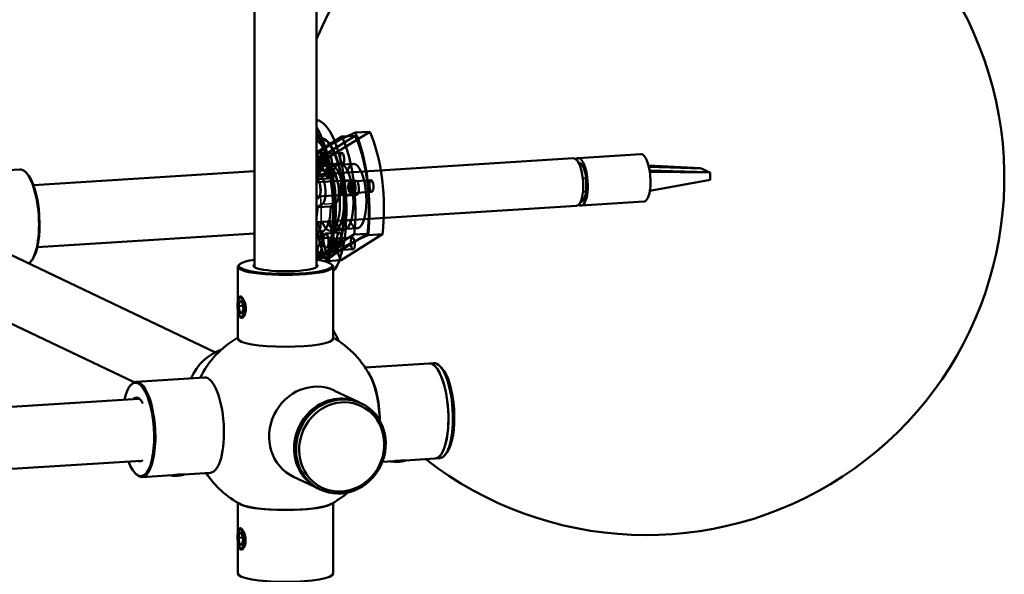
# Model space of a CAD drawing. Header units: millimetres. Extents: x 814 to 3201, y 212 to 4576.
# Tile 26 of 69: x 1930 to 2136, y 1609 to 1725. Entities that reach past the tile are written whole.
import ezdxf

# ---------------------------------------------------------------- set-up
doc = ezdxf.new("R2010")
doc.units = ezdxf.units.MM
doc.header["$LTSCALE"] = 18
doc.layers.add('Widoczne (ISO)', color=7, linetype='Continuous', lineweight=50)
doc.layers.add('Widoczne wąskie (ISO)', color=7, linetype='Continuous', lineweight=35)

msp = doc.modelspace()

# ---------------------------------------------------------------- linework, layer by layer
at = {"layer": 'Widoczne (ISO)'}
for p, q in [((1978.78, 1730.8), (1978.78, 1673.48)), ((1991.78, 1730.8), (1991.78, 1673.48)), ((1999.89, 1700.95), (1991.78, 1695.9)), ((1991.78, 1697.47), (1997.07, 1700.77)), ((1991.78, 1700.33), (1992.39, 1700.37)), ((1994.23, 1696.37), (2002.93, 1701.79)), ((1997.07, 1700.77), (1999.89, 1700.95)), ((2002.93, 1701.79), (1999.89, 1701.6)), ((1991.78, 1697.34), (1992.99, 1697.41)), ((1991.78, 1696.57), (1994.49, 1696.74)), ((1991.78, 1696.22), (1994.23, 1696.37)), ((1991.78, 1692.82), (2045.65, 1696.22)), ((1997.06, 1697.4), (1992.91, 1697.14)), ((1993.45, 1697.06), (1993.18, 1697.33)), ((2046.59, 1696.28), (2059.75, 1697.12)), ((1991.78, 1694.82), (1991.96, 1694.84)), ((1991.78, 1694.33), (1993.18, 1694.42)), ((1997.21, 1694.95), (1992.81, 1694.67)), ((1993.59, 1694.83), (1993.36, 1694.53)), ((1993.84, 1694.95), (1996.66, 1695.13)), ((1999.5, 1695.06), (1994.8, 1694.76)), ((2047.4, 1695), (2046.7, 1695.33)), ((2046.88, 1694.97), (2047.4, 1695)), ((2072.19, 1694.18), (2061.36, 1694.7)), ((2072.19, 1694.18), (2072.57, 1694.01)), ((1929.57, 1693.9), (1916.14, 1693.05)), ((1930.99, 1693.14), (1930.81, 1693.31)), ((1978.78, 1693.5), (1932.44, 1690.57)), ((1992.27, 1692.45), (1991.78, 1692.15)), ((1991.86, 1693.57), (1994.68, 1693.75)), ((1992.44, 1692.5), (1995.26, 1692.68)), ((1995.09, 1692.62), (1994.07, 1692.01)), ((2074.25, 1693.21), (2061.63, 1693.35)), ((2072.57, 1694.01), (2073.87, 1693.39)), ((2073.87, 1693.39), (2074.25, 1693.21)), ((2074.25, 1693.21), (2074.25, 1691.73)), ((1991.78, 1691.87), (1994.07, 1692.01)), ((1991.78, 1691.19), (1999.14, 1691.66)), ((1997.23, 1691.36), (2000.05, 1691.54)), ((2003.2, 1691.64), (1998.95, 1691.37)), ((1999.59, 1691.3), (1999.32, 1691.57)), ((2048.28, 1692.06), (2047.59, 1692.01)), ((2048.28, 1689.23), (2048.28, 1692.06)), ((2074.25, 1691.73), (2061.63, 1689.41)), ((1991.78, 1688.19), (1999.33, 1688.66)), ((1997.42, 1688.36), (2000.23, 1688.54)), ((2003.36, 1689.19), (1999.05, 1688.92)), ((1999.73, 1689.07), (1999.5, 1688.77)), ((2047.62, 1689.19), (2048.28, 1689.23)), ((1991.79, 1687.69), (1991.78, 1687.68)), ((1991.78, 1682.8), (2046.28, 1686.24)), ((1991.97, 1685.96), (1992.99, 1686.57)), ((1991.97, 1685.96), (1994.79, 1686.13)), ((1994.79, 1686.13), (1995.81, 1686.75)), ((2047.4, 1687.12), (2047.15, 1687.1)), ((2047.22, 1686.3), (2060.38, 1687.14)), ((1914, 1682.51), (1970.57, 1655.52)), ((1978.78, 1680.47), (1933.26, 1677.6)), ((1991.78, 1680.83), (1993.06, 1680.91)), ((1999.63, 1680.23), (1991.78, 1675.33)), ((1992.89, 1677.91), (1993.06, 1680.91)), ((1993.68, 1680.47), (1996.5, 1680.65)), ((1994.32, 1675.34), (2002.45, 1680.41)), ((1994.73, 1680.98), (1997.55, 1681.16)), ((2000.35, 1681.59), (1995.66, 1681.29)), ((2005.62, 1680.28), (1996.92, 1674.85)), ((1999.63, 1680.23), (2002.45, 1680.41)), ((2002.58, 1680.08), (2005.62, 1680.28)), ((1991.78, 1679.41), (1995.22, 1679.62)), ((1993.87, 1677.48), (1996.69, 1677.66)), ((1999.28, 1679.61), (1994.85, 1679.33)), ((1995.67, 1679.27), (1995.4, 1679.54)), ((1991.78, 1676.4), (1995.4, 1676.63)), ((1991.78, 1675.86), (1992.06, 1675.88)), ((1999.43, 1677.16), (1995.31, 1676.9)), ((1995.81, 1677.04), (1995.58, 1676.74)), ((1932.14, 1674.87), (1931.99, 1674.67)), ((1975.63, 1673.98), (1975.44, 1673.79)), ((1991.78, 1675.18), (1994.32, 1675.34)), ((1992.44, 1675.33), (1993.97, 1675.42)), ((1996.92, 1674.85), (1993.88, 1674.66)), ((1994.93, 1673.98), (1995.12, 1673.79)), ((1906.54, 1671.67), (1953.55, 1649.23)), ((1975.28, 1673.48), (1975.28, 1666.09)), ((1995.28, 1673.48), (1995.28, 1658.42)), ((1975.42, 1665.23), (1975.67, 1666.34)), ((1975.42, 1665.23), (1976.34, 1665.29)), ((1975.55, 1666.83), (1975.67, 1666.99)), ((1975.67, 1666.34), (1976.18, 1666.1)), ((1976.18, 1666.1), (1976.44, 1664.76)), ((1975.28, 1664.49), (1975.28, 1658.42)), ((1975.67, 1663.88), (1975.42, 1665.23)), ((1975.67, 1663.88), (1976.24, 1663.91)), ((1976.18, 1663.64), (1975.67, 1663.88)), ((1976.44, 1664.76), (1976.18, 1663.64)), ((1975.79, 1663.12), (1975.91, 1663)), ((2015.37, 1653.21), (2001.95, 1652.37)), ((2016.31, 1653.27), (2015.37, 1653.21)), ((2017.99, 1652.25), (2017.56, 1652.69)), ((1953.95, 1649.33), (1968.33, 1650.24)), ((1952.64, 1648.4), (1952.79, 1648.6)), ((2000.78, 1644.99), (1995.54, 1647.48)), ((1954.55, 1645.77), (1783.96, 1634.99)), ((2001.19, 1644.79), (2000.84, 1644.95)), ((2019.11, 1634.54), (2018.73, 1634.05)), ((1955.06, 1632.78), (1784.78, 1622.02)), ((2007.88, 1632.7), (2005.57, 1632.56)), ((2016.63, 1633.25), (2010.35, 1632.86)), ((2010.45, 1632.85), (2010.47, 1632.86)), ((2017.57, 1633.31), (2016.63, 1633.25)), ((1963.97, 1629.93), (1969.59, 1630.28)), ((1953.79, 1630.13), (1953.97, 1629.96)), ((1955.21, 1629.37), (1961.5, 1629.77)), ((1964.07, 1629.92), (1964.09, 1629.93)), ((1992.16, 1626.94), (1986.93, 1629.43)), ((1992.57, 1626.74), (1992.23, 1626.9)), ((1975.29, 1617.61), (1975.29, 1623.97)), ((1995.29, 1609.11), (1995.29, 1623.97)), ((1975.54, 1618.24), (1975.66, 1618.41)), ((1975.29, 1609.11), (1975.29, 1615.75)), ((1975.4, 1616.63), (1975.65, 1617.74)), ((1975.4, 1616.63), (1976.29, 1616.69)), ((1975.65, 1615.28), (1975.4, 1616.63)), ((1975.65, 1617.74), (1976.14, 1617.51)), ((1976.14, 1617.51), (1976.39, 1616.16)), ((1976.39, 1616.16), (1976.14, 1615.05)), ((1975.65, 1615.28), (1976.2, 1615.32)), ((1976.14, 1615.05), (1975.65, 1615.28)), ((1975.77, 1614.52), (1975.89, 1614.39))]:
    msp.add_line(p, q, dxfattribs=at)
for centre, radius, start, end in [((2060.92, 1692.18), 75, 231.9349, 157.2031), ((2060.92, 1692.18), 73, 205.9474, 208.0351), ((1985.29, 1641.29), 20, 120.0472, 153.6164), ((1985.29, 1641.29), 20, 26.2575, 60.0472), ((1985.29, 1641.29), 20, 213.6164, 241.9346), ((1985.29, 1641.29), 20, 298.0654, 310.6807)]:
    msp.add_arc(centre, radius, start, end, dxfattribs=at)
for centre, major_axis, ratio, start_param, end_param in [((1992.41, 1687.85), (-1.04, 16.47), 0.336824, 3.490179, 6.209087), ((1989.59, 1687.67), (1.1, -17.47), 0.336824, 0.686438, 2.581195), ((1989.59, 1687.67), (1.04, -16.47), 0.336824, 0.628309, 2.557229), ((2064.08, 1703.22), (-73.62, -9.19), 0.168198, 5.749964, 6.07144), ((1994.29, 1687.97), (1.04, -16.47), 0.336824, 1.060622, 2.440172), ((1996.89, 1688.13), (1.1, -17.47), 0.336824, 1.070682, 2.430112), ((1997.1, 1688.15), (-1.04, 16.47), 0.336824, 4.202214, 5.581764), ((1999.92, 1688.32), (1.1, -17.47), 0.336824, 1.070682, 2.430112), ((1991.76, 1695.07), (0.09, -1.5), 0.336824, 6.127876, 9.209115), ((1999.92, 1688.32), (-1.1, 17.47), 0.336824, 1.070682, 1.281045), ((2045.97, 1691.23), (-0.32, 4.99), 0.336824, 3.141593, 6.283185), ((2046.91, 1691.29), (0.32, -4.99), 0.336824, 5.999867, 9.708096), ((2060.06, 1692.13), (-0.32, 4.99), 0.336824, 4.938419, 6.283185), ((1992.41, 1687.85), (-0.44, 6.99), 0.336824, 5.328956, 6.362808), ((1994.29, 1687.97), (-0.44, 6.99), 0.336824, 2.366399, 7.058379), ((1995.23, 1688.03), (0.43, -6.74), 0.336824, 5.546561, 10.161402), ((1997.1, 1688.15), (0.44, -6.99), 0.336824, 5.507992, 10.199971), ((1999.92, 1688.32), (0.43, -6.74), 0.336824, 5.546561, 10.161402), ((2046.91, 1691.29), (0.27, -4.24), 0.336824, 1.730011, 2.611405), ((1930.2, 1683.92), (-0.63, 9.98), 0.336824, 3.338607, 6.283185), ((1930.39, 1683.93), (0.62, -9.78), 0.336824, 0.365833, 2.77576), ((1992.63, 1689.51), (0.19, -2.99), 0.336824, 0.173656, 3.315248), ((1995.45, 1689.69), (0.19, -2.99), 0.336824, 0.173656, 3.315248), ((2060.06, 1692.13), (0.32, -4.99), 0.336824, 0.973793, 1.796827), ((2046.91, 1691.29), (0.27, -4.24), 0.336824, 0.159215, 1.040609), ((2060.06, 1692.13), (0.32, -4.99), 0.336824, 0, 0.973793), ((1989.59, 1687.67), (-0.44, 6.99), 0.336824, 4.112795, 4.443134), ((1992.41, 1687.85), (0.44, -6.99), 0.336824, 0.092968, 1.301541), ((1997.1, 1688.15), (1.04, -16.47), 0.336824, 5.02026, 5.581764), ((1999.92, 1688.32), (-1.1, 17.47), 0.336824, 1.860548, 2.430112), ((1996.89, 1688.13), (-1.1, 17.47), 0.336824, 1.933005, 2.430112), ((2066.76, 1681.7), (-73.62, -9.19), 0.168198, 5.749964, 6.118973), ((1991.87, 1678.87), (0.19, -2.99), 0.336824, 6.004633, 7.504038), ((1985.28, 1673.68), (9.8, 0), 0.173648, 2.29597, 7.128808), ((1985.28, 1673.48), (-10, 0), 0.173648, 6.105932, 9.602032), ((1985.28, 1673.68), (-6.7, 0), 0.173648, 6.038234, 9.669729), ((1985.28, 1673.48), (-6.5, 0), 0.173648, 0, 0.091919), ((1985.28, 1673.48), (6.5, 0), 0.173648, 6.191267, 6.283185), ((1985.28, 1658.42), (10, 0), 0.173648, 3.141593, 6.283185), ((1974.12, 1646.63), (4.31, 9.03), 0.925417, 0.731056, 1.630663), ((2016, 1643.23), (0.63, -9.98), 0.336824, 0, 3.141593), ((2016, 1643.23), (-0.63, 9.98), 0.336824, 3.141593, 6.283185), ((2016.94, 1643.29), (-0.63, 9.98), 0.336824, 3.141593, 6.283185), ((2001.63, 1642.33), (-0.63, 9.98), 0.336824, 4.574418, 5.795022), ((2017.41, 1643.32), (0.6, -9.48), 0.336824, 0.365833, 2.77576), ((1954.4, 1639.34), (-0.62, 9.78), 0.336824, 2.308614, 7.141312), ((1954.58, 1639.35), (0.63, -9.98), 0.336824, 5.917353, 9.790611), ((1968.96, 1640.26), (-0.63, 9.98), 0.336824, 3.141593, 6.283185), ((1991.24, 1638.46), (-4.31, -9.03), 0.925417, 3.141593, 6.283185), ((2001.63, 1642.33), (0.62, -9.88), 0.336824, 1.438108, 2.462274), ((1996.54, 1635.93), (-4.31, -9.03), 0.925417, 3.141593, 6.283185), ((1954.4, 1639.34), (-0.42, 6.69), 0.336824, 5.651718, 6.579612), ((1954.58, 1639.35), (-0.41, 6.49), 0.336824, 6.059228, 6.451828), ((1996.47, 1635.96), (4.31, 9.03), 0.925417, 6.27909, 9.428873), ((1954.4, 1639.34), (0.42, -6.69), 0.336824, 6.103569, 6.54368), ((2008.49, 1632.91), (2, 0), 0.173648, 3.97435, 6.105932), ((1962.1, 1629.98), (2, 0), 0.173648, 3.97435, 6.105932), ((1985.29, 1624.18), (-10, 0), 0.173648, 0.161132, 2.980461), ((1985.29, 1624.18), (9.9, 0), 0.173648, 3.456446, 5.968332), ((1985.29, 1609.11), (10, 0), 0.173648, 3.141593, 6.283185)]:
    msp.add_ellipse(centre, major_axis=major_axis, ratio=ratio, start_param=start_param, end_param=end_param, dxfattribs=at)
for centre, major_axis, ratio in [((1993.09, 1695.92), (0.09, -1.5), 0.336824), ((1993.38, 1695.94), (-0.08, 1.19), 0.336824), ((1994.58, 1695.25), (-0.09, 1.5), 0.336824), ((1997.14, 1696.17), (0.08, -1.23), 0.336824), ((1997.32, 1689.86), (0.09, -1.5), 0.336824), ((1999.23, 1690.16), (0.09, -1.5), 0.336824), ((1999.52, 1690.18), (0.08, -1.19), 0.336824), ((2000.14, 1690.04), (-0.09, 1.5), 0.336824), ((2003.28, 1690.42), (-0.08, 1.23), 0.336824), ((1993.77, 1678.97), (0.09, -1.5), 0.336824), ((1996.59, 1679.15), (-0.09, 1.5), 0.336824), ((1995.31, 1678.13), (-0.09, 1.5), 0.336824), ((1995.6, 1678.15), (0.08, -1.19), 0.336824), ((1999.36, 1678.38), (0.08, -1.23), 0.336824), ((1975.93, 1664.99), (0.13, -2), 0.348558), ((1996.88, 1635.77), (4.31, 9.03), 0.925417), ((1997.05, 1635.68), (-4.09, -8.57), 0.925417), ((1975.9, 1616.39), (0.13, -2), 0.336824)]:
    msp.add_ellipse(centre, major_axis=major_axis, ratio=ratio, dxfattribs=at)
for points in [[(1991.78, 1700.18), (1991.98, 1700.3), (1992.18, 1700.36), (1992.39, 1700.37)], [(1991.96, 1687.73), (1991.9, 1687.7), (1991.84, 1687.69), (1991.78, 1687.69)]]:
    msp.add_open_spline(points, degree=3, dxfattribs=at)
for points, knots in [([(1991.78, 1700.01), (1991.95, 1699.9), (1992.12, 1699.76), (1992.71, 1699.17), (1993.13, 1698.55), (1993.92, 1696.96), (1994.28, 1695.99), (1994.91, 1693.81), (1995.17, 1692.59), (1995.57, 1690.02), (1995.7, 1688.68), (1995.82, 1686), (1995.8, 1684.67), (1995.63, 1682.17), (1995.47, 1680.99), (1995.03, 1678.91), (1994.75, 1678.01), (1994.09, 1676.59), (1993.73, 1676.06), (1993.05, 1675.48), (1992.74, 1675.35), (1992.44, 1675.33)], [4.766308, 4.766308, 4.766308, 4.766308, 4.892995, 4.892995, 5.204617, 5.204617, 5.519063, 5.519063, 5.836291, 5.836291, 6.15457, 6.15457, 6.473054, 6.473054, 6.791083, 6.791083, 7.107568, 7.107568, 7.420379, 7.420379, 7.668495, 7.668495, 7.668495, 7.668495]), ([(1992.7, 1696.83), (1992.66, 1696.73), (1992.63, 1696.6), (1992.58, 1696.3), (1992.57, 1696.14), (1992.55, 1695.83), (1992.55, 1695.66), (1992.56, 1695.35), (1992.57, 1695.21), (1992.61, 1694.97), (1992.64, 1694.87), (1992.71, 1694.72), (1992.75, 1694.68), (1992.83, 1694.66), (1992.87, 1694.68), (1992.95, 1694.79), (1992.99, 1694.87), (1993.06, 1695.08), (1993.09, 1695.21), (1993.14, 1695.5), (1993.15, 1695.66), (1993.17, 1695.97), (1993.17, 1696.14), (1993.16, 1696.45), (1993.15, 1696.6), (1993.1, 1696.83), (1993.08, 1696.94), (1993.01, 1697.08), (1992.97, 1697.13), (1992.89, 1697.15), (1992.85, 1697.13), (1992.77, 1697.02), (1992.73, 1696.93), (1992.7, 1696.83)], [0, 0, 0, 0, 0.0462899, 0.0462899, 0.0925797, 0.0925797, 0.1393794, 0.1393794, 0.1861791, 0.1861791, 0.2329772, 0.2329772, 0.2797752, 0.2797752, 0.3260649, 0.3260649, 0.3723546, 0.3723546, 0.4186443, 0.4186443, 0.464934, 0.464934, 0.511732, 0.511732, 0.55853, 0.55853, 0.6053298, 0.6053298, 0.6521295, 0.6521295, 0.6984193, 0.6984193, 0.7447092, 0.7447092, 0.7447092, 0.7447092]), ([(1991.78, 1691.67), (1991.8, 1691.66), (1991.82, 1691.66), (1991.96, 1691.6), (1992.08, 1691.5), (1992.29, 1691.22), (1992.38, 1691.04), (1992.54, 1690.6), (1992.59, 1690.35), (1992.65, 1689.85), (1992.66, 1689.58), (1992.63, 1689.06), (1992.59, 1688.81), (1992.47, 1688.39), (1992.39, 1688.19), (1992.19, 1687.89), (1992.07, 1687.78), (1991.96, 1687.73)], [0.6700231, 0.6700231, 0.6700231, 0.6700231, 0.6818217, 0.6818217, 0.757951, 0.757951, 0.8332497, 0.8332497, 0.9085485, 0.9085485, 0.9838472, 0.9838472, 1.0591459, 1.0591459, 1.1352752, 1.1352752, 1.2114044, 1.2114044, 1.2114044, 1.2114044]), ([(1999.56, 1690.4), (1999.54, 1690.55), (1999.51, 1690.71), (1999.41, 1690.98), (1999.35, 1691.09), (1999.23, 1691.26), (1999.15, 1691.32), (1999, 1691.38), (1998.92, 1691.38), (1998.78, 1691.32), (1998.71, 1691.25), (1998.59, 1691.07), (1998.54, 1690.94), (1998.47, 1690.68), (1998.44, 1690.53), (1998.42, 1690.21), (1998.43, 1690.04), (1998.46, 1689.74), (1998.5, 1689.58), (1998.59, 1689.31), (1998.65, 1689.2), (1998.78, 1689.03), (1998.85, 1688.97), (1999, 1688.91), (1999.08, 1688.91), (1999.22, 1688.97), (1999.29, 1689.04), (1999.41, 1689.23), (1999.47, 1689.35), (1999.54, 1689.61), (1999.56, 1689.76), (1999.58, 1690.08), (1999.58, 1690.25), (1999.56, 1690.4)], [0, 0, 0, 0, 0.0462899, 0.0462899, 0.0925797, 0.0925797, 0.1393794, 0.1393794, 0.1861791, 0.1861791, 0.2329772, 0.2329772, 0.2797752, 0.2797752, 0.3260649, 0.3260649, 0.3723546, 0.3723546, 0.4186443, 0.4186443, 0.464934, 0.464934, 0.511732, 0.511732, 0.55853, 0.55853, 0.6053298, 0.6053298, 0.6521295, 0.6521295, 0.6984193, 0.6984193, 0.7447092, 0.7447092, 0.7447092, 0.7447092]), ([(1995.18, 1676.96), (1995.23, 1676.91), (1995.28, 1676.89), (1995.37, 1676.91), (1995.41, 1676.95), (1995.47, 1677.09), (1995.49, 1677.19), (1995.51, 1677.43), (1995.51, 1677.58), (1995.48, 1677.87), (1995.46, 1678.03), (1995.39, 1678.36), (1995.35, 1678.52), (1995.26, 1678.79), (1995.21, 1678.92), (1995.09, 1679.14), (1995.04, 1679.22), (1994.93, 1679.32), (1994.88, 1679.34), (1994.79, 1679.32), (1994.75, 1679.27), (1994.69, 1679.14), (1994.67, 1679.04), (1994.65, 1678.79), (1994.65, 1678.65), (1994.68, 1678.36), (1994.7, 1678.19), (1994.77, 1677.87), (1994.81, 1677.71), (1994.9, 1677.43), (1994.96, 1677.3), (1995.07, 1677.09), (1995.13, 1677.01), (1995.18, 1676.96)], [0, 0, 0, 0, 0.0462899, 0.0462899, 0.0925797, 0.0925797, 0.1393794, 0.1393794, 0.1861791, 0.1861791, 0.2329772, 0.2329772, 0.2797752, 0.2797752, 0.3260649, 0.3260649, 0.3723546, 0.3723546, 0.4186443, 0.4186443, 0.464934, 0.464934, 0.511732, 0.511732, 0.55853, 0.55853, 0.6053298, 0.6053298, 0.6521295, 0.6521295, 0.6984193, 0.6984193, 0.7447092, 0.7447092, 0.7447092, 0.7447092]), ([(1993.97, 1675.42), (1993.52, 1675.39), (1993.04, 1675.61), (1992.28, 1676.36), (1992.03, 1676.69), (1991.78, 1677.09)], [1.38531, 1.38531, 1.38531, 1.38531, 1.7514027, 1.7514027, 1.940203, 1.940203, 1.940203, 1.940203]), ([(1975.93, 1662.76), (1976.03, 1662.71), (1976.15, 1662.72), (1976.38, 1662.85), (1976.49, 1662.96), (1976.72, 1663.32), (1976.85, 1663.63), (1976.95, 1664.2), (1976.97, 1664.43), (1976.97, 1664.86), (1976.95, 1665.1), (1976.86, 1665.63), (1976.78, 1665.91), (1976.55, 1666.5), (1976.38, 1666.79), (1976.11, 1667.1), (1976.01, 1667.18), (1975.86, 1667.26), (1975.79, 1667.26), (1975.64, 1667.21), (1975.57, 1667.12), (1975.49, 1666.89), (1975.46, 1666.78), (1975.44, 1666.65)], [-2.1869087, -2.1869087, -2.1869087, -2.1869087, -2.1088073, -2.1088073, -2.0390044, -2.0390044, -1.9339595, -1.9339595, -1.8744931, -1.8744931, -1.812984, -1.812984, -1.7363093, -1.7363093, -1.6284125, -1.6284125, -1.5620776, -1.5620776, -1.5075605, -1.5075605, -1.4304046, -1.4304046, -1.3789677, -1.3789677, -1.3789677, -1.3789677]), ([(1975.49, 1663.65), (1975.51, 1663.5), (1975.55, 1663.36), (1975.64, 1663.08), (1975.71, 1662.96), (1975.83, 1662.82), (1975.88, 1662.78), (1975.93, 1662.76)], [-1.0905309, -1.0905309, -1.0905309, -1.0905309, -1.038785, -1.038785, -0.9762998, -0.9762998, -0.9372466, -0.9372466, -0.9372466, -0.9372466]), ([(2010.35, 1632.86), (2010.25, 1632.85), (2010.14, 1632.85), (2009.79, 1632.83), (2009.53, 1632.81), (2008.99, 1632.78), (2008.68, 1632.76), (2008.21, 1632.72), (2008.04, 1632.71), (2007.88, 1632.7)], [-1.3719434, -1.3719434, -1.3719434, -1.3719434, -1.3277685, -1.3277685, -1.2496621, -1.2496621, -1.1715557, -1.1715557, -1.1273808, -1.1273808, -1.1273808, -1.1273808]), ([(1963.97, 1629.93), (1963.83, 1629.92), (1963.66, 1629.91), (1963.28, 1629.89), (1963.08, 1629.88), (1962.66, 1629.85), (1962.43, 1629.84), (1961.96, 1629.8), (1961.72, 1629.78), (1961.5, 1629.77)], [-1.9967744, -1.9967744, -1.9967744, -1.9967744, -1.9339595, -1.9339595, -1.8744931, -1.8744931, -1.812984, -1.812984, -1.7522119, -1.7522119, -1.7522119, -1.7522119]), ([(1975.9, 1618.63), (1975.8, 1618.67), (1975.71, 1618.67), (1975.57, 1618.54), (1975.52, 1618.43), (1975.47, 1618.23), (1975.45, 1618.15), (1975.44, 1618.07)], [-2.1869087, -2.1869087, -2.1869087, -2.1869087, -2.1088073, -2.1088073, -2.0390044, -2.0390044, -2.0063274, -2.0063274, -2.0063274, -2.0063274]), ([(1975.48, 1615.03), (1975.52, 1614.78), (1975.59, 1614.56), (1975.73, 1614.28), (1975.81, 1614.2), (1975.96, 1614.13), (1976.04, 1614.12), (1976.24, 1614.18), (1976.36, 1614.27), (1976.61, 1614.6), (1976.74, 1614.87), (1976.88, 1615.47), (1976.91, 1615.76), (1976.91, 1616.32), (1976.88, 1616.63), (1976.78, 1617.12), (1976.72, 1617.3), (1976.57, 1617.74), (1976.46, 1617.97), (1976.24, 1618.31), (1976.14, 1618.43), (1976, 1618.57), (1975.95, 1618.6), (1975.9, 1618.63)], [-1.7127311, -1.7127311, -1.7127311, -1.7127311, -1.6284125, -1.6284125, -1.5620776, -1.5620776, -1.5075605, -1.5075605, -1.4304046, -1.4304046, -1.3277685, -1.3277685, -1.2496621, -1.2496621, -1.1715557, -1.1715557, -1.1200157, -1.1200157, -1.038785, -1.038785, -0.9762998, -0.9762998, -0.9372466, -0.9372466, -0.9372466, -0.9372466])]:
    msp.add_open_spline(points, degree=3, knots=knots, dxfattribs=at)
at = {"layer": 'Widoczne wąskie (ISO)'}
for p, q in [((2061.45, 1694.34), (2072.57, 1694.01)), ((1992.27, 1692.45), (1995.09, 1692.62)), ((2061.57, 1693.76), (2073.87, 1693.39)), ((1992.99, 1686.57), (1995.81, 1686.75)), ((1991.78, 1677.84), (1992.89, 1677.91)), ((1975.93, 1662.76), (1976.05, 1662.9)), ((1975.9, 1618.63), (1976.02, 1618.5))]:
    msp.add_line(p, q, dxfattribs=at)
for centre, major_axis, start_param, end_param in [((1993.36, 1687.91), (-0.8, 12.64), 2.58174, 6.472065), ((1993.18, 1687.9), (-0.79, 12.48), 2.62274, 6.431065), ((1991.47, 1687.79), (-0.8, 12.71), 3.027895, 6.02591), ((1991.65, 1687.8), (-0.79, 12.48), 2.985859, 6.067946), ((1986.77, 1687.49), (-1.1, 17.47), 3.948225, 5.105581)]:
    msp.add_ellipse(centre, major_axis=major_axis, ratio=0.336824, start_param=start_param, end_param=end_param, dxfattribs=at)

doc.saveas('drawing.dxf')
